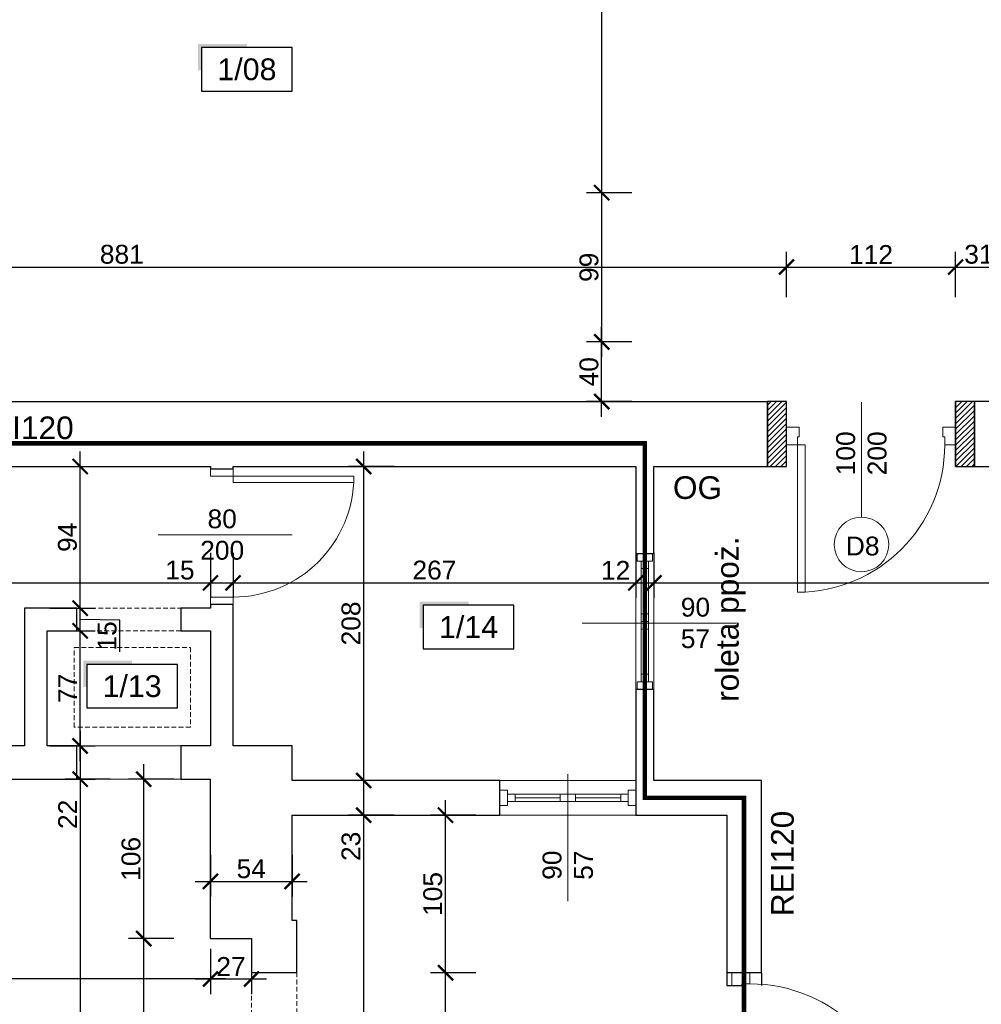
# Model space of a CAD drawing. Header units: millimetres. Extents: x 2709036 to 2756280, y 168165 to 192362.
# Tile 97 of 192: x 2719781 to 2720418, y 186017 to 186670. Entities that reach past the tile are written whole.
import ezdxf
from ezdxf.enums import TextEntityAlignment as Align

# ---------------------------------------------------------------- set-up
doc = ezdxf.new("R2010")
doc.units = ezdxf.units.MM
doc.header["$MEASUREMENT"] = 0
doc.linetypes.add('ACAD_ISO03W100', pattern=[30, 12, -18])
doc.linetypes.add('HIDDEN2', pattern=[4.7625, 3.175, -1.5875])
doc.layers.add('6 - OPISY', color=7, linetype='Continuous')
for name, color, linetype, lineweight in [('__MAZ_EKSP_PROJ', 3, 'Continuous', 0), ('__MAZ_LIKWIDACJE', 6, 'ACAD_ISO03W100', 30), ('__MAZ_OPIS_STOLARKA', 7, 'Continuous', 0), ('__MAZ_SCHODY', 7, 'Continuous', 0), ('__MAZ_STOLARKA DRZWIOWA ISTN', 7, 'Continuous', 9), ('__MAZ_STOLARKA DRZWIOWA NOWA', 7, 'Continuous', 9), ('__MAZ_STOLARKA OKIENNA', 7, 'Continuous', 9), ('__MAZ_WYMIARY', 7, 'Continuous', 9), ('__MAZ_ŚCIANY ISTNIEJĄCE', 7, 'Continuous', 30)]:
    doc.layers.add(name, color=color, linetype=linetype, lineweight=lineweight)
doc.styles.add('Arial', font='arial.ttf')
doc.styles.add('Dimensions', font='arial.ttf')
doc.styles.get("Standard").update_dxf_attribs({"font": 'arial.ttf'})
doc.styles.add('styl1', font='arial.ttf')
doc.dimstyles.new('100', dxfattribs={"dimtxt": 10, "dimasz": 10, "dimexe": 18, "dimexo": 15, "dimgap": 9, "dimtad": 1, "dimdec": 1, "dimrnd": 0.5, "dimdsep": 46, "dimtxsty": 'Dimensions', "dimblk": 'ARCHTICK', "dimcen": 9, "dimdle": 10, "dimadec": 1, "dimazin": 2, "dimtfac": 1, "dimtdec": 4, "dimtofl": 0, "dimtmove": 2, "dimatfit": 3, "dimfxl": 1, "dimtolj": 1, "dimtzin": 0, "dimarcsym": 0})

# ---------------------------------------------------------------- blocks, each defined once
blk = doc.blocks.new('*U9')
at = {"ltscale": 10}
blk.add_hatch(color=256, dxfattribs=at).paths.add_polyline_path([(0, 26), (-25, 26), (-27, 26), (-27, 11.46), (-25, 11.46), (-25, 24), (0, 24)])
blk.add_lwpolyline([(-25, 0), (25, 0), (25, 24), (-25, 24)], close=True, dxfattribs=at)
at = {"layer": '6 - OPISY'}
for tag, p in [('NRPOM', (0, 6)), ('WYSPOM', (3.39, -15.66))]:
    blk.add_attdef(tag, text='', height=12, dxfattribs=at).set_placement(p, align=Align.CENTER)
blk = doc.blocks.new('_ArchTick')
at = {"color": 0, "linetype": 'ByBlock', "const_width": 0.15}
blk.add_lwpolyline([(-0.5, -0.5), (0.5, 0.5)], dxfattribs=at)
blk = doc.blocks.new('*D35')
at = {"layer": '__MAZ_WYMIARY', "color": 0, "lineweight": -2}
for p, q in [((2719408.3, 186485.7), (2719408.3, 186515.7)), ((2720288.8, 186485.7), (2720288.8, 186515.7)), ((2719398.3, 186505.7), (2720298.8, 186505.7))]:
    blk.add_line(p, q, dxfattribs=at)
at = {"layer": 'Defpoints', "color": 0, "lineweight": 30}
for p in [(2720288.8, 186505.7), (2719408.3, 186416.55), (2720288.8, 186416.55)]:
    blk.add_point(p, dxfattribs=at)
at = {"layer": '__MAZ_WYMIARY', "color": 0, "lineweight": -2, "xscale": 10, "yscale": 10, "zscale": 10, "rotation": 180}
blk.add_blockref('_ArchTick', (2719408.3, 186505.7), dxfattribs=at)
at = {"layer": '__MAZ_WYMIARY', "color": 0, "lineweight": -2, "xscale": 10, "yscale": 10, "zscale": 10}
blk.add_blockref('_ArchTick', (2720288.8, 186505.7), dxfattribs=at)
at = {"layer": '__MAZ_WYMIARY', "color": 0, "lineweight": 5, "insert": (2719848.55, 186514.08), "char_height": 12.5, "attachment_point": 5, "style": 'Arial'}
blk.add_mtext('\\A1;881', dxfattribs=at)
blk = doc.blocks.new('*D36')
at = {"layer": '__MAZ_WYMIARY', "color": 0, "lineweight": -2}
for p, q in [((2720288.8, 186485.7), (2720288.8, 186515.7)), ((2720400.8, 186485.7), (2720400.8, 186515.7)), ((2720278.8, 186505.7), (2720410.8, 186505.7))]:
    blk.add_line(p, q, dxfattribs=at)
at = {"layer": 'Defpoints', "color": 0, "lineweight": 30}
for p in [(2720400.8, 186505.7), (2720288.8, 186416.55), (2720400.8, 186416.55)]:
    blk.add_point(p, dxfattribs=at)
at = {"layer": '__MAZ_WYMIARY', "color": 0, "lineweight": -2, "xscale": 10, "yscale": 10, "zscale": 10, "rotation": 180}
blk.add_blockref('_ArchTick', (2720288.8, 186505.7), dxfattribs=at)
at = {"layer": '__MAZ_WYMIARY', "color": 0, "lineweight": -2, "xscale": 10, "yscale": 10, "zscale": 10}
blk.add_blockref('_ArchTick', (2720400.8, 186505.7), dxfattribs=at)
at = {"layer": '__MAZ_WYMIARY', "color": 0, "lineweight": 5, "insert": (2720344.8, 186513.98), "char_height": 12.5, "attachment_point": 5, "style": 'Arial'}
blk.add_mtext('\\A1;112', dxfattribs=at)
blk = doc.blocks.new('*D37')
at = {"layer": '__MAZ_WYMIARY', "color": 0, "lineweight": -2}
for p, q in [((2720400.8, 186485.7), (2720400.8, 186515.7)), ((2720431.72, 186485.7), (2720431.72, 186515.7)), ((2720390.8, 186505.7), (2720441.72, 186505.7))]:
    blk.add_line(p, q, dxfattribs=at)
at = {"layer": 'Defpoints', "color": 0, "lineweight": 30}
for p in [(2720431.72, 186505.7), (2720400.8, 186416.55), (2720431.72, 186416.61)]:
    blk.add_point(p, dxfattribs=at)
at = {"layer": '__MAZ_WYMIARY', "color": 0, "lineweight": -2, "xscale": 10, "yscale": 10, "zscale": 10, "rotation": 180}
blk.add_blockref('_ArchTick', (2720400.8, 186505.7), dxfattribs=at)
at = {"layer": '__MAZ_WYMIARY', "color": 0, "lineweight": -2, "xscale": 10, "yscale": 10, "zscale": 10}
blk.add_blockref('_ArchTick', (2720431.72, 186505.7), dxfattribs=at)
at = {"layer": '__MAZ_WYMIARY', "color": 0, "lineweight": 5, "insert": (2720416.26, 186514.09), "char_height": 12.5, "attachment_point": 5, "style": 'Arial'}
blk.add_mtext('\\A1;31', dxfattribs=at)
blk = doc.blocks.new('*D353')
at = {"layer": '__MAZ_WYMIARY', "color": 0, "lineweight": -2}
for p, q in [((2720166.38, 186868.39), (2720166.38, 186544.93)), ((2720186.38, 186858.39), (2720156.38, 186858.39)), ((2720186.38, 186554.93), (2720156.38, 186554.93))]:
    blk.add_line(p, q, dxfattribs=at)
at = {"layer": 'Defpoints', "color": 0, "lineweight": 30}
for p in [(2720489.3, 186858.39), (2720166.38, 186554.93), (2720489.3, 186554.93)]:
    blk.add_point(p, dxfattribs=at)
at = {"layer": '__MAZ_WYMIARY', "color": 0, "lineweight": -2, "xscale": 10, "yscale": 10, "zscale": 10}
for p, rotation in [((2720166.38, 186858.39), 90), ((2720166.38, 186554.93), 270)]:
    blk.add_blockref('_ArchTick', p, dxfattribs=dict(at, rotation=rotation))
at = {"layer": '__MAZ_WYMIARY', "color": 0, "lineweight": 5, "insert": (2720158, 186706.66), "char_height": 12.5, "attachment_point": 5, "rotation": 90, "style": 'Arial'}
blk.add_mtext('\\A1;304', dxfattribs=at)
blk = doc.blocks.new('*D354')
at = {"layer": '__MAZ_WYMIARY', "color": 0, "lineweight": -2}
for p, q in [((2720166.38, 186564.93), (2720166.38, 186446.09)), ((2720186.38, 186554.93), (2720156.38, 186554.93)), ((2720186.38, 186456.09), (2720156.38, 186456.09))]:
    blk.add_line(p, q, dxfattribs=at)
at = {"layer": 'Defpoints', "color": 0, "lineweight": 30}
for p in [(2720489.3, 186554.93), (2720166.38, 186456.09), (2720489.3, 186456.09)]:
    blk.add_point(p, dxfattribs=at)
at = {"layer": '__MAZ_WYMIARY', "color": 0, "lineweight": -2, "xscale": 10, "yscale": 10, "zscale": 10}
for p, rotation in [((2720166.38, 186554.93), 90), ((2720166.38, 186456.09), 270)]:
    blk.add_blockref('_ArchTick', p, dxfattribs=dict(at, rotation=rotation))
at = {"layer": '__MAZ_WYMIARY', "color": 0, "lineweight": 5, "insert": (2720158, 186505.51), "char_height": 12.5, "attachment_point": 5, "rotation": 90, "style": 'Arial'}
blk.add_mtext('\\A1;99', dxfattribs=at)
blk = doc.blocks.new('*D502')
at = {"layer": '__MAZ_WYMIARY', "color": 0, "lineweight": -2}
for p, q in [((2720166.38, 186406.55), (2720166.38, 186466.09)), ((2720186.38, 186456.09), (2720156.38, 186456.09)), ((2720186.38, 186416.55), (2720156.38, 186416.55))]:
    blk.add_line(p, q, dxfattribs=at)
at = {"layer": 'Defpoints', "color": 0, "lineweight": 30}
for p in [(2720166.38, 186456.09), (2720431.72, 186456.09), (2720431.72, 186416.55)]:
    blk.add_point(p, dxfattribs=at)
at = {"layer": '__MAZ_WYMIARY', "color": 0, "lineweight": -2, "xscale": 10, "yscale": 10, "zscale": 10}
for p, rotation in [((2720166.38, 186456.09), 90), ((2720166.38, 186416.55), 270)]:
    blk.add_blockref('_ArchTick', p, dxfattribs=dict(at, rotation=rotation))
at = {"layer": '__MAZ_WYMIARY', "color": 0, "lineweight": 5, "insert": (2720158, 186436.32), "char_height": 12.5, "attachment_point": 5, "rotation": 90, "style": 'Arial'}
blk.add_mtext('\\A1;40', dxfattribs=at)
blk = doc.blocks.new('*D504')
at = {"layer": '__MAZ_WYMIARY', "color": 0, "lineweight": -2}
for p, q in [((2719444.3, 186316.45), (2719444.3, 186286.45)), ((2719907.24, 186316.45), (2719907.24, 186286.45)), ((2719434.3, 186296.45), (2719917.24, 186296.45))]:
    blk.add_line(p, q, dxfattribs=at)
at = {"layer": 'Defpoints', "color": 0, "lineweight": 30}
for p in [(2719444.3, 186373.55), (2719907.24, 186373.55), (2719907.24, 186296.45)]:
    blk.add_point(p, dxfattribs=at)
at = {"layer": '__MAZ_WYMIARY', "color": 0, "lineweight": -2, "xscale": 10, "yscale": 10, "zscale": 10, "rotation": 180}
blk.add_blockref('_ArchTick', (2719444.3, 186296.45), dxfattribs=at)
at = {"layer": '__MAZ_WYMIARY', "color": 0, "lineweight": -2, "xscale": 10, "yscale": 10, "zscale": 10}
blk.add_blockref('_ArchTick', (2719907.24, 186296.45), dxfattribs=at)
at = {"layer": '__MAZ_WYMIARY', "color": 0, "lineweight": 5, "insert": (2719675.77, 186304.84), "char_height": 12.5, "attachment_point": 5, "style": 'Arial'}
blk.add_mtext('\\A1;463', dxfattribs=at)
blk = doc.blocks.new('*D505')
at = {"layer": '__MAZ_WYMIARY', "color": 0, "lineweight": -2}
for p, q in [((2719907.24, 186316.45), (2719907.24, 186286.45)), ((2719922.24, 186316.45), (2719922.24, 186286.45)), ((2719897.24, 186296.45), (2719932.24, 186296.45))]:
    blk.add_line(p, q, dxfattribs=at)
at = {"layer": 'Defpoints', "color": 0, "lineweight": 30}
for p in [(2719907.24, 186373.55), (2719922.24, 186373.55), (2719922.24, 186296.45)]:
    blk.add_point(p, dxfattribs=at)
at = {"layer": '__MAZ_WYMIARY', "color": 0, "lineweight": -2, "xscale": 10, "yscale": 10, "zscale": 10, "rotation": 180}
blk.add_blockref('_ArchTick', (2719907.24, 186296.45), dxfattribs=at)
at = {"layer": '__MAZ_WYMIARY', "color": 0, "lineweight": -2, "xscale": 10, "yscale": 10, "zscale": 10}
blk.add_blockref('_ArchTick', (2719922.24, 186296.45), dxfattribs=at)
at = {"layer": '__MAZ_WYMIARY', "color": 0, "lineweight": 5, "insert": (2719887.03, 186304.84), "char_height": 12.5, "attachment_point": 5, "style": 'Arial'}
blk.add_mtext('\\A1;15', dxfattribs=at)
blk = doc.blocks.new('*D506')
at = {"layer": '__MAZ_WYMIARY', "color": 0, "lineweight": -2}
for p, q in [((2719922.24, 186316.45), (2719922.24, 186286.45)), ((2720189, 186316.45), (2720189, 186286.45)), ((2719912.24, 186296.45), (2720199, 186296.45))]:
    blk.add_line(p, q, dxfattribs=at)
at = {"layer": 'Defpoints', "color": 0, "lineweight": 30}
for p in [(2719922.24, 186373.55), (2720189, 186373.55), (2720189, 186296.45)]:
    blk.add_point(p, dxfattribs=at)
at = {"layer": '__MAZ_WYMIARY', "color": 0, "lineweight": -2, "xscale": 10, "yscale": 10, "zscale": 10, "rotation": 180}
blk.add_blockref('_ArchTick', (2719922.24, 186296.45), dxfattribs=at)
at = {"layer": '__MAZ_WYMIARY', "color": 0, "lineweight": -2, "xscale": 10, "yscale": 10, "zscale": 10}
blk.add_blockref('_ArchTick', (2720189, 186296.45), dxfattribs=at)
at = {"layer": '__MAZ_WYMIARY', "color": 0, "lineweight": 5, "insert": (2720055.62, 186304.84), "char_height": 12.5, "attachment_point": 5, "style": 'Arial'}
blk.add_mtext('\\A1;267', dxfattribs=at)
blk = doc.blocks.new('*D507')
at = {"layer": '__MAZ_WYMIARY', "color": 0, "lineweight": -2}
for p, q in [((2720189, 186316.45), (2720189, 186286.45)), ((2720201, 186316.45), (2720201, 186286.45)), ((2720179, 186296.45), (2720211, 186296.45))]:
    blk.add_line(p, q, dxfattribs=at)
at = {"layer": 'Defpoints', "color": 0, "lineweight": 30}
for p in [(2720189, 186373.55), (2720201, 186373.55), (2720201, 186296.45)]:
    blk.add_point(p, dxfattribs=at)
at = {"layer": '__MAZ_WYMIARY', "color": 0, "lineweight": -2, "xscale": 10, "yscale": 10, "zscale": 10, "rotation": 180}
blk.add_blockref('_ArchTick', (2720189, 186296.45), dxfattribs=at)
at = {"layer": '__MAZ_WYMIARY', "color": 0, "lineweight": -2, "xscale": 10, "yscale": 10, "zscale": 10}
blk.add_blockref('_ArchTick', (2720201, 186296.45), dxfattribs=at)
at = {"layer": '__MAZ_WYMIARY', "color": 0, "lineweight": 5, "insert": (2720175.61, 186304.73), "char_height": 12.5, "attachment_point": 5, "style": 'Arial'}
blk.add_mtext('\\A1;12', dxfattribs=at)
blk = doc.blocks.new('*D508')
at = {"layer": '__MAZ_WYMIARY', "color": 0, "lineweight": -2}
for p, q in [((2720201, 186316.45), (2720201, 186286.45)), ((2721306.3, 186316.45), (2721306.3, 186286.45)), ((2720191, 186296.45), (2721316.3, 186296.45))]:
    blk.add_line(p, q, dxfattribs=at)
at = {"layer": 'Defpoints', "color": 0, "lineweight": 30}
for p in [(2720201, 186373.55), (2721306.3, 186373.55), (2721306.3, 186296.45)]:
    blk.add_point(p, dxfattribs=at)
at = {"layer": '__MAZ_WYMIARY', "color": 0, "lineweight": -2, "xscale": 10, "yscale": 10, "zscale": 10, "rotation": 180}
blk.add_blockref('_ArchTick', (2720201, 186296.45), dxfattribs=at)
at = {"layer": '__MAZ_WYMIARY', "color": 0, "lineweight": -2, "xscale": 10, "yscale": 10, "zscale": 10}
blk.add_blockref('_ArchTick', (2721306.3, 186296.45), dxfattribs=at)
at = {"layer": '__MAZ_WYMIARY', "color": 0, "lineweight": 5, "insert": (2720753.65, 186304.84), "char_height": 12.5, "attachment_point": 5, "style": 'Arial'}
blk.add_mtext('\\A1;1106', dxfattribs=at)
blk = doc.blocks.new('*D509')
at = {"layer": '__MAZ_WYMIARY', "color": 0, "lineweight": -2}
for p, q in [((2720008.76, 185807.55), (2720008.76, 186152.55)), ((2720008.76, 186142.55), (2719998.76, 186142.55)), ((2720008.76, 185817.55), (2719998.76, 185817.55))]:
    blk.add_line(p, q, dxfattribs=at)
at = {"layer": 'Defpoints', "color": 0, "lineweight": 30}
for p in [(2720008.76, 186142.55), (2720021.32, 186142.55), (2720021.32, 185817.55)]:
    blk.add_point(p, dxfattribs=at)
at = {"layer": '__MAZ_WYMIARY', "color": 0, "lineweight": -2, "xscale": 10, "yscale": 10, "zscale": 10}
for p, rotation in [((2720008.76, 186142.55), 90), ((2720008.76, 185817.55), 270)]:
    blk.add_blockref('_ArchTick', p, dxfattribs=dict(at, rotation=rotation))
at = {"layer": '__MAZ_WYMIARY', "color": 0, "lineweight": 5, "insert": (2720000.38, 185980.05), "char_height": 12.5, "attachment_point": 5, "rotation": 90, "style": 'Arial'}
blk.add_mtext('\\A1;325', dxfattribs=at)
blk = doc.blocks.new('*D510')
at = {"layer": '__MAZ_WYMIARY', "color": 0, "lineweight": -2}
for p, q in [((2720008.76, 186132.55), (2720008.76, 186175.55)), ((2720028.76, 186165.55), (2719998.76, 186165.55)), ((2720028.76, 186142.55), (2719998.76, 186142.55))]:
    blk.add_line(p, q, dxfattribs=at)
at = {"layer": 'Defpoints', "color": 0, "lineweight": 30}
for p in [(2720008.76, 186165.55), (2720073.05, 186165.55), (2720073.05, 186142.55)]:
    blk.add_point(p, dxfattribs=at)
at = {"layer": '__MAZ_WYMIARY', "color": 0, "lineweight": -2, "xscale": 10, "yscale": 10, "zscale": 10}
for p, rotation in [((2720008.76, 186165.55), 90), ((2720008.76, 186142.55), 270)]:
    blk.add_blockref('_ArchTick', p, dxfattribs=dict(at, rotation=rotation))
at = {"layer": '__MAZ_WYMIARY', "color": 0, "lineweight": 5, "insert": (2720000.38, 186121.9), "char_height": 12.5, "attachment_point": 5, "rotation": 90, "style": 'Arial'}
blk.add_mtext('\\A1;23', dxfattribs=at)
blk = doc.blocks.new('*D511')
at = {"layer": '__MAZ_WYMIARY', "color": 0, "lineweight": -2}
for p, q in [((2720008.76, 186155.55), (2720008.76, 186383.55)), ((2720028.76, 186373.55), (2719998.76, 186373.55)), ((2720028.76, 186165.55), (2719998.76, 186165.55))]:
    blk.add_line(p, q, dxfattribs=at)
at = {"layer": 'Defpoints', "color": 0, "lineweight": 30}
for p in [(2720008.76, 186373.55), (2720099, 186373.55), (2720099, 186165.55)]:
    blk.add_point(p, dxfattribs=at)
at = {"layer": '__MAZ_WYMIARY', "color": 0, "lineweight": -2, "xscale": 10, "yscale": 10, "zscale": 10}
for p, rotation in [((2720008.76, 186373.55), 90), ((2720008.76, 186165.55), 270)]:
    blk.add_blockref('_ArchTick', p, dxfattribs=dict(at, rotation=rotation))
at = {"layer": '__MAZ_WYMIARY', "color": 0, "lineweight": 5, "insert": (2720000.38, 186269.55), "char_height": 12.5, "attachment_point": 5, "rotation": 90, "style": 'Arial'}
blk.add_mtext('\\A1;208', dxfattribs=at)
blk = doc.blocks.new('*D512')
at = {"layer": '__MAZ_WYMIARY', "color": 0, "lineweight": -2}
for p, q in [((2719820.93, 186178.4), (2719820.93, 186274.68)), ((2719820.93, 186264.68), (2719830.93, 186264.68)), ((2719820.93, 186188.4), (2719830.93, 186188.4))]:
    blk.add_line(p, q, dxfattribs=at)
at = {"layer": 'Defpoints', "color": 0, "lineweight": 30}
for p in [(2719808.92, 186264.68), (2719820.93, 186264.68), (2719808.92, 186188.4)]:
    blk.add_point(p, dxfattribs=at)
at = {"layer": '__MAZ_WYMIARY', "color": 0, "lineweight": -2, "xscale": 10, "yscale": 10, "zscale": 10}
for p, rotation in [((2719820.93, 186264.68), 90), ((2719820.93, 186188.4), 270)]:
    blk.add_blockref('_ArchTick', p, dxfattribs=dict(at, rotation=rotation))
at = {"layer": '__MAZ_WYMIARY', "color": 0, "lineweight": 5, "insert": (2719812.68, 186226.54), "char_height": 12.5, "attachment_point": 5, "rotation": 90, "style": 'Arial'}
blk.add_mtext('\\A1;77', dxfattribs=at)
blk = doc.blocks.new('*D513')
at = {"layer": '__MAZ_WYMIARY', "color": 0, "lineweight": -2}
for p, q in [((2719820.93, 186254.68), (2719820.93, 186289.68)), ((2719814.11, 186279.68), (2719830.93, 186279.68)), ((2719847.24, 186271.68), (2719820.93, 186272.18)), ((2719847.24, 186250.86), (2719847.24, 186271.68)), ((2719814.11, 186264.68), (2719830.93, 186264.68))]:
    blk.add_line(p, q, dxfattribs=at)
at = {"layer": 'Defpoints', "color": 0, "lineweight": 30}
for p in [(2719799.11, 186279.68), (2719820.93, 186279.68), (2719799.11, 186264.68)]:
    blk.add_point(p, dxfattribs=at)
at = {"layer": '__MAZ_WYMIARY', "color": 0, "lineweight": -2, "xscale": 10, "yscale": 10, "zscale": 10}
for p, rotation in [((2719820.93, 186279.68), 90), ((2719820.93, 186264.68), 270)]:
    blk.add_blockref('_ArchTick', p, dxfattribs=dict(at, rotation=rotation))
at = {"layer": '__MAZ_WYMIARY', "color": 0, "lineweight": 5, "insert": (2719838.86, 186261.27), "char_height": 12.5, "attachment_point": 5, "rotation": 90, "style": 'Arial'}
blk.add_mtext('\\A1;15', dxfattribs=at)
blk = doc.blocks.new('*D514')
at = {"layer": '__MAZ_WYMIARY', "color": 0, "lineweight": -2}
for p, q in [((2719820.93, 186269.68), (2719820.93, 186383.55)), ((2719800.93, 186373.55), (2719830.93, 186373.55)), ((2719800.93, 186279.68), (2719830.93, 186279.68))]:
    blk.add_line(p, q, dxfattribs=at)
at = {"layer": 'Defpoints', "color": 0, "lineweight": 30}
for p in [(2719784.11, 186373.55), (2719820.93, 186373.55), (2719784.11, 186279.68)]:
    blk.add_point(p, dxfattribs=at)
at = {"layer": '__MAZ_WYMIARY', "color": 0, "lineweight": -2, "xscale": 10, "yscale": 10, "zscale": 10}
for p, rotation in [((2719820.93, 186373.55), 90), ((2719820.93, 186279.68), 270)]:
    blk.add_blockref('_ArchTick', p, dxfattribs=dict(at, rotation=rotation))
at = {"layer": '__MAZ_WYMIARY', "color": 0, "lineweight": 5, "insert": (2719812.55, 186326.62), "char_height": 12.5, "attachment_point": 5, "rotation": 90, "style": 'Arial'}
blk.add_mtext('\\A1;94', dxfattribs=at)
blk = doc.blocks.new('*D515')
at = {"layer": '__MAZ_WYMIARY', "color": 0, "lineweight": -2}
for p, q in [((2719820.93, 186198.4), (2719820.93, 186156.4)), ((2719800.93, 186188.4), (2719830.93, 186188.4)), ((2719800.93, 186166.4), (2719830.93, 186166.4)), ((2719820.93, 186166.4), (2719820.93, 186132.09))]:
    blk.add_line(p, q, dxfattribs=at)
at = {"layer": 'Defpoints', "color": 0, "lineweight": 30}
for p in [(2719774.19, 186188.4), (2719774.19, 186166.4), (2719820.93, 186166.4)]:
    blk.add_point(p, dxfattribs=at)
at = {"layer": '__MAZ_WYMIARY', "color": 0, "lineweight": -2, "xscale": 10, "yscale": 10, "zscale": 10}
for p, rotation in [((2719820.93, 186188.4), 90), ((2719820.93, 186166.4), 270)]:
    blk.add_blockref('_ArchTick', p, dxfattribs=dict(at, rotation=rotation))
at = {"layer": '__MAZ_WYMIARY', "color": 0, "lineweight": 5, "insert": (2719812.65, 186143.09), "char_height": 12.5, "attachment_point": 5, "rotation": 90, "style": 'Arial'}
blk.add_mtext('\\A1;22', dxfattribs=at)
blk = doc.blocks.new('*D516')
at = {"layer": '__MAZ_WYMIARY', "color": 0, "lineweight": -2}
for p, q in [((2719820.93, 186176.4), (2719820.93, 185807.55)), ((2719840.93, 186166.4), (2719810.93, 186166.4)), ((2719840.93, 185817.55), (2719810.93, 185817.55))]:
    blk.add_line(p, q, dxfattribs=at)
at = {"layer": 'Defpoints', "color": 0, "lineweight": 30}
for p in [(2719887.72, 186166.4), (2719820.93, 185817.55), (2719887.72, 185817.55)]:
    blk.add_point(p, dxfattribs=at)
at = {"layer": '__MAZ_WYMIARY', "color": 0, "lineweight": -2, "xscale": 10, "yscale": 10, "zscale": 10}
for p, rotation in [((2719820.93, 186166.4), 90), ((2719820.93, 185817.55), 270)]:
    blk.add_blockref('_ArchTick', p, dxfattribs=dict(at, rotation=rotation))
at = {"layer": '__MAZ_WYMIARY', "color": 0, "lineweight": 5, "insert": (2719812.54, 185991.97), "char_height": 12.5, "attachment_point": 5, "rotation": 90, "style": 'Arial'}
blk.add_mtext('\\A1;349', dxfattribs=at)
blk = doc.blocks.new('*D519')
at = {"layer": '__MAZ_WYMIARY', "color": 0, "lineweight": -2}
for p, q in [((2719863.05, 185830.37), (2719863.05, 186070.77)), ((2719883.05, 186060.77), (2719853.05, 186060.77)), ((2719883.05, 185840.37), (2719853.05, 185840.37))]:
    blk.add_line(p, q, dxfattribs=at)
at = {"layer": 'Defpoints', "color": 0, "lineweight": 30}
for p in [(2719863.05, 186060.77), (2719934.45, 186060.77), (2719934.45, 185840.37)]:
    blk.add_point(p, dxfattribs=at)
at = {"layer": '__MAZ_WYMIARY', "color": 0, "lineweight": -2, "xscale": 10, "yscale": 10, "zscale": 10}
for p, rotation in [((2719863.05, 186060.77), 90), ((2719863.05, 185840.37), 270)]:
    blk.add_blockref('_ArchTick', p, dxfattribs=dict(at, rotation=rotation))
at = {"layer": '__MAZ_WYMIARY', "color": 0, "lineweight": 5, "insert": (2719854.77, 185950.57), "char_height": 12.5, "attachment_point": 5, "rotation": 90, "style": 'Arial'}
blk.add_mtext('\\A1;221', dxfattribs=at)
blk = doc.blocks.new('*D520')
at = {"layer": '__MAZ_WYMIARY', "color": 0, "lineweight": -2}
for p, q in [((2719863.05, 186050.77), (2719863.05, 186176.4)), ((2719883.05, 186166.4), (2719853.05, 186166.4)), ((2719883.05, 186060.77), (2719853.05, 186060.77))]:
    blk.add_line(p, q, dxfattribs=at)
at = {"layer": 'Defpoints', "color": 0, "lineweight": 30}
for p in [(2719863.05, 186166.4), (2719907.24, 186166.4), (2719907.24, 186060.77)]:
    blk.add_point(p, dxfattribs=at)
at = {"layer": '__MAZ_WYMIARY', "color": 0, "lineweight": -2, "xscale": 10, "yscale": 10, "zscale": 10}
for p, rotation in [((2719863.05, 186166.4), 90), ((2719863.05, 186060.77), 270)]:
    blk.add_blockref('_ArchTick', p, dxfattribs=dict(at, rotation=rotation))
at = {"layer": '__MAZ_WYMIARY', "color": 0, "lineweight": 5, "insert": (2719854.67, 186113.58), "char_height": 12.5, "attachment_point": 5, "rotation": 90, "style": 'Arial'}
blk.add_mtext('\\A1;106', dxfattribs=at)
blk = doc.blocks.new('*D521')
at = {"layer": '__MAZ_WYMIARY', "color": 0, "lineweight": -2}
for p, q in [((2719907.24, 186045.77), (2719907.24, 186024)), ((2719934.45, 186045.77), (2719934.45, 186024)), ((2719897.24, 186034), (2719944.45, 186034))]:
    blk.add_line(p, q, dxfattribs=at)
at = {"layer": 'Defpoints', "color": 0, "lineweight": 30}
for p in [(2719907.24, 186060.77), (2719934.45, 186060.77), (2719934.45, 186034)]:
    blk.add_point(p, dxfattribs=at)
at = {"layer": '__MAZ_WYMIARY', "color": 0, "lineweight": -2, "xscale": 10, "yscale": 10, "zscale": 10, "rotation": 180}
blk.add_blockref('_ArchTick', (2719907.24, 186034), dxfattribs=at)
at = {"layer": '__MAZ_WYMIARY', "color": 0, "lineweight": -2, "xscale": 10, "yscale": 10, "zscale": 10}
blk.add_blockref('_ArchTick', (2719934.45, 186034), dxfattribs=at)
at = {"layer": '__MAZ_WYMIARY', "color": 0, "lineweight": 5, "insert": (2719920.84, 186042.27), "char_height": 12.5, "attachment_point": 5, "style": 'Arial'}
blk.add_mtext('\\A1;27', dxfattribs=at)
blk = doc.blocks.new('*D522')
at = {"layer": '__MAZ_WYMIARY', "color": 0, "lineweight": -2}
for p, q in [((2719907.24, 186116.19), (2719907.24, 186088.6)), ((2719961.31, 186116.19), (2719961.31, 186088.6)), ((2719897.24, 186098.6), (2719971.31, 186098.6))]:
    blk.add_line(p, q, dxfattribs=at)
at = {"layer": 'Defpoints', "color": 0, "lineweight": 30}
for p in [(2719907.24, 186131.19), (2719961.31, 186131.19), (2719961.31, 186098.6)]:
    blk.add_point(p, dxfattribs=at)
at = {"layer": '__MAZ_WYMIARY', "color": 0, "lineweight": -2, "xscale": 10, "yscale": 10, "zscale": 10, "rotation": 180}
blk.add_blockref('_ArchTick', (2719907.24, 186098.6), dxfattribs=at)
at = {"layer": '__MAZ_WYMIARY', "color": 0, "lineweight": -2, "xscale": 10, "yscale": 10, "zscale": 10}
blk.add_blockref('_ArchTick', (2719961.31, 186098.6), dxfattribs=at)
at = {"layer": '__MAZ_WYMIARY', "color": 0, "lineweight": 5, "insert": (2719934.28, 186106.96), "char_height": 12.5, "attachment_point": 5, "style": 'Arial'}
blk.add_mtext('\\A1;54', dxfattribs=at)
blk = doc.blocks.new('*D523')
at = {"layer": '__MAZ_WYMIARY', "color": 0, "lineweight": -2}
for p, q in [((2719444.3, 186054), (2719444.3, 186024)), ((2719907.24, 186054), (2719907.24, 186024)), ((2719917.24, 186034), (2719434.3, 186034))]:
    blk.add_line(p, q, dxfattribs=at)
at = {"layer": 'Defpoints', "color": 0, "lineweight": 30}
for p in [(2719444.3, 186166.4), (2719907.24, 186166.4), (2719444.3, 186034)]:
    blk.add_point(p, dxfattribs=at)
at = {"layer": '__MAZ_WYMIARY', "color": 0, "lineweight": -2, "xscale": 10, "yscale": 10, "zscale": 10, "rotation": 180}
blk.add_blockref('_ArchTick', (2719444.3, 186034), dxfattribs=at)
at = {"layer": '__MAZ_WYMIARY', "color": 0, "lineweight": -2, "xscale": 10, "yscale": 10, "zscale": 10}
blk.add_blockref('_ArchTick', (2719907.24, 186034), dxfattribs=at)
at = {"layer": '__MAZ_WYMIARY', "color": 0, "lineweight": 5, "insert": (2719675.77, 186042.38), "char_height": 12.5, "attachment_point": 5, "style": 'Arial'}
blk.add_mtext('\\A1;463', dxfattribs=at)
blk = doc.blocks.new('*D684')
at = {"layer": '__MAZ_WYMIARY', "color": 0, "lineweight": -2}
for p, q in [((2720062.95, 185913.12), (2720062.95, 186048.12)), ((2720082.95, 186038.12), (2720052.95, 186038.12)), ((2720082.95, 185923.12), (2720052.95, 185923.12))]:
    blk.add_line(p, q, dxfattribs=at)
at = {"layer": 'Defpoints', "color": 0, "lineweight": 30}
for p in [(2720062.95, 186038.12), (2720249.22, 186038.12), (2720249.22, 185923.12)]:
    blk.add_point(p, dxfattribs=at)
at = {"layer": '__MAZ_WYMIARY', "color": 0, "lineweight": -2, "xscale": 10, "yscale": 10, "zscale": 10}
for p, rotation in [((2720062.95, 186038.12), 90), ((2720062.95, 185923.12), 270)]:
    blk.add_blockref('_ArchTick', p, dxfattribs=dict(at, rotation=rotation))
at = {"layer": '__MAZ_WYMIARY', "color": 0, "lineweight": 5, "insert": (2720054.57, 185980.62), "char_height": 12.5, "attachment_point": 5, "rotation": 90, "style": 'Arial'}
blk.add_mtext('\\A1;115', dxfattribs=at)
blk = doc.blocks.new('*D685')
at = {"layer": '__MAZ_WYMIARY', "color": 0, "lineweight": -2}
for p, q in [((2720062.95, 186028.12), (2720062.95, 186152.55)), ((2720082.95, 186142.55), (2720052.95, 186142.55)), ((2720082.95, 186038.12), (2720052.95, 186038.12))]:
    blk.add_line(p, q, dxfattribs=at)
at = {"layer": 'Defpoints', "color": 0, "lineweight": 30}
for p in [(2720062.95, 186142.55), (2720249.22, 186142.55), (2720249.22, 186038.12)]:
    blk.add_point(p, dxfattribs=at)
at = {"layer": '__MAZ_WYMIARY', "color": 0, "lineweight": -2, "xscale": 10, "yscale": 10, "zscale": 10}
for p, rotation in [((2720062.95, 186142.55), 90), ((2720062.95, 186038.12), 270)]:
    blk.add_blockref('_ArchTick', p, dxfattribs=dict(at, rotation=rotation))
at = {"layer": '__MAZ_WYMIARY', "color": 0, "lineweight": 5, "insert": (2720054.57, 186090.33), "char_height": 12.5, "attachment_point": 5, "rotation": 90, "style": 'Arial'}
blk.add_mtext('\\A1;105', dxfattribs=at)
blk = doc.blocks.new('90')
at = {"color": 0, "linetype": 'Continuous', "lineweight": 5}
for p, q in [((30102.84, -38884.85), (30102.84, -38878.44)), ((30113.27, -38878.44), (30113.27, -38885.98)), ((30107.55, -38884.85), (30102.84, -38884.85)), ((30107.55, -38885.98), (30107.55, -38884.85)), ((30113.27, -38885.98), (30107.55, -38885.98)), ((30015.67, -38967.31), (30015.67, -38972.02)), ((30102.84, -38967.31), (30015.67, -38967.31)), ((30015.67, -38967.31), (30015.67, -38972.02)), ((30102.84, -38972.02), (30102.84, -38967.31)), ((30015.67, -38972.02), (30102.84, -38972.02)), ((30102.84, -38978.44), (30102.84, -38972.02)), ((30102.84, -38972.02), (30107.55, -38972.02)), ((30107.55, -38972.02), (30107.55, -38970.89)), ((30107.55, -38970.89), (30113.27, -38970.89)), ((30113.27, -38970.89), (30113.27, -38978.44))]:
    blk.add_line(p, q, dxfattribs=at)
blk.add_arc((30102.84, -38972.02), 87.17, 90, 180, dxfattribs=at)

msp = doc.modelspace()

# ---------------------------------------------------------------- hatches: boundary and pattern name
at = {"layer": '__MAZ_ŚCIANY ISTNIEJĄCE', "lineweight": 0, "ltscale": 15}
h = msp.add_hatch(dxfattribs=at)
h.set_pattern_fill('ANSI31', color=252, scale=20)
h.set_pattern_definition([(45, (5, 0), (-1.767766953, 1.767766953), [])])
h.paths.add_polyline_path([(2720276.3, 186416.55), (2720288.8, 186416.55), (2720288.8, 186373.55), (2720276.3, 186373.55)])
h = msp.add_hatch(dxfattribs=at)
h.set_pattern_fill('ANSI31', color=252, scale=20)
h.set_pattern_definition([(45, (-6.5, 0), (-1.767766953, 1.767766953), [])])
h.paths.add_polyline_path([(2720400.8, 186416.55), (2720413.3, 186416.55), (2720413.3, 186373.55), (2720400.8, 186373.55)])

# ---------------------------------------------------------------- linework, layer by layer
at = {"layer": '__MAZ_EKSP_PROJ', "linetype": 'ACAD_ISO03W100', "const_width": 3}
msp.add_lwpolyline([(2720260.72, 185760.41), (2720260.72, 186154.05), (2720195, 186154.05), (2720195, 186388.89), (2719430.88, 186388.89)], dxfattribs=at)
at = {"layer": '__MAZ_LIKWIDACJE', "color": 252}
for p, q in [((2720249.22, 186038.12), (2720249.22, 186029.62)), ((2720272.22, 186038.12), (2720272.22, 186029.62)), ((2720249.22, 186029.62), (2720272.22, 186029.62))]:
    msp.add_line(p, q, dxfattribs=at)
at = {"layer": '__MAZ_OPIS_STOLARKA', "color": 252}
for points in [[(2720338.47, 186339.97), (2720338.47, 186416.15)], [(2719872.72, 186328.37), (2719961.44, 186328.37)], [(2720153.5, 186269.83), (2720255.75, 186269.83)], [(2720144, 186085.51), (2720144, 186169.69)]]:
    msp.add_lwpolyline(points, dxfattribs=at)
msp.add_circle((2720338.47, 186321.9), 18.07, dxfattribs=at)
at = {"layer": '__MAZ_SCHODY', "color": 252, "linetype": 'HIDDEN2', "lineweight": 5}
for p, q in [((2720189, 186315.86), (2720189, 186225.86)), ((2720201, 186225.86), (2720201, 186315.86)), ((2720189, 186165.55), (2720099, 186165.55)), ((2720099, 186142.55), (2720189, 186142.55))]:
    msp.add_line(p, q, dxfattribs=at)
for points in [[(2719818.74, 186279.68), (2719887.72, 186279.68), (2719887.72, 186264.68), (2719818.74, 186264.68)], [(2719817, 186253.64), (2719894.12, 186253.64), (2719894.12, 186200.8), (2719817, 186200.8)], [(2719934.45, 186038.33), (2719964.45, 186038.33), (2719964.45, 185948.33), (2719934.45, 185948.33)]]:
    msp.add_lwpolyline(points, close=True, dxfattribs=at)
at = {"layer": '__MAZ_STOLARKA DRZWIOWA ISTN', "color": 252, "linetype": 'Continuous'}
for points in [[(2719907.24, 186367.04), (2719907.24, 186372.04), (2719922.24, 186372.04), (2719922.24, 186367.04)], [(2719922.24, 186367.04), (2719922.24, 186363.04), (2720002.24, 186363.04), (2720002.24, 186367.04)], [(2719907.24, 186287.04), (2719907.24, 186282.04), (2719922.24, 186282.04), (2719922.24, 186287.04)]]:
    msp.add_lwpolyline(points, close=True, dxfattribs=at)
msp.add_arc((2719922.24, 186367.04), 80, 270, 0, dxfattribs=at)
at = {"layer": '__MAZ_STOLARKA OKIENNA', "color": 252, "linetype": 'Continuous'}
for p, q in [((2720189, 186225.86), (2720189, 186315.86)), ((2720201, 186225.86), (2720201, 186315.86)), ((2720192.5, 186305.86), (2720197.5, 186305.86)), ((2720195, 186305.86), (2720195, 186275.86)), ((2720192.5, 186275.86), (2720197.5, 186275.86)), ((2720192.5, 186265.86), (2720197.5, 186265.86)), ((2720195, 186235.86), (2720195, 186265.86)), ((2720192.5, 186235.86), (2720197.5, 186235.86)), ((2720189, 186165.55), (2720099, 186165.55)), ((2720109, 186156.55), (2720109, 186151.55)), ((2720109, 186154.05), (2720139, 186154.05)), ((2720139, 186156.55), (2720139, 186151.55)), ((2720149, 186156.55), (2720149, 186151.55)), ((2720179, 186154.05), (2720149, 186154.05)), ((2720179, 186156.55), (2720179, 186151.55)), ((2720189, 186142.55), (2720099, 186142.55))]:
    msp.add_line(p, q, dxfattribs=at)
for points in [[(2720200, 186310.86), (2720200, 186315.86), (2720190, 186315.86), (2720190, 186310.86)], [(2720192.5, 186310.86), (2720197.5, 186310.86), (2720197.5, 186270.86), (2720192.5, 186270.86)], [(2720192.5, 186230.86), (2720197.5, 186230.86), (2720197.5, 186270.86), (2720192.5, 186270.86)], [(2720200, 186230.86), (2720200, 186225.86), (2720190, 186225.86), (2720190, 186230.86)], [(2719818.74, 186188.4), (2719887.72, 186188.4), (2719887.72, 186166.4), (2719818.74, 186166.4)], [(2720104, 186149.05), (2720099, 186149.05), (2720099, 186159.05), (2720104, 186159.05)], [(2720104, 186156.55), (2720104, 186151.55), (2720144, 186151.55), (2720144, 186156.55)], [(2720184, 186156.55), (2720184, 186151.55), (2720144, 186151.55), (2720144, 186156.55)], [(2720184, 186149.05), (2720189, 186149.05), (2720189, 186159.05), (2720184, 186159.05)]]:
    msp.add_lwpolyline(points, close=True, dxfattribs=at)
at = {"layer": '__MAZ_ŚCIANY ISTNIEJĄCE', "color": 252, "ltscale": 15}
for p, q in [((2719408.3, 186416.55), (2720276.3, 186416.55)), ((2720276.3, 186373.55), (2720276.3, 186416.55)), ((2720288.8, 186373.55), (2720288.8, 186416.55)), ((2720400.8, 186416.55), (2720400.8, 186373.55)), ((2720400.8, 186373.55), (2720400.8, 186416.55)), ((2720413.3, 186416.55), (2720413.3, 186373.55)), ((2720431.72, 186416.55), (2720413.3, 186416.55)), ((2719444.3, 186373.55), (2719907.24, 186373.55)), ((2719907.24, 186373.55), (2719907.24, 186372.04)), ((2719907.24, 186372.04), (2719922.24, 186372.04)), ((2719922.24, 186373.55), (2720189, 186373.55)), ((2719922.24, 186372.04), (2719922.24, 186373.55)), ((2720189, 186373.55), (2720189, 186315.86)), ((2720201, 186373.55), (2720276.3, 186373.55)), ((2720201, 186315.86), (2720201, 186373.55)), ((2720413.3, 186373.55), (2720819.3, 186373.55)), ((2720189, 186315.86), (2720201, 186315.86)), ((2719784.11, 186279.68), (2719784.11, 186188.4)), ((2719818.74, 186279.68), (2719784.11, 186279.68)), ((2719818.74, 186264.68), (2719818.74, 186279.68)), ((2719887.72, 186279.68), (2719887.72, 186264.68)), ((2719907.24, 186279.68), (2719887.72, 186279.68)), ((2719922.24, 186282.04), (2719907.24, 186282.04)), ((2719907.24, 186282.04), (2719907.24, 186279.68)), ((2719922.24, 186188.4), (2719922.24, 186282.04)), ((2719799.11, 186188.4), (2719799.11, 186264.68)), ((2719799.11, 186264.68), (2719818.74, 186264.68)), ((2719887.72, 186264.68), (2719907.24, 186264.68)), ((2719907.24, 186264.68), (2719907.24, 186188.4)), ((2720201, 186225.86), (2720189, 186225.86)), ((2720189, 186225.86), (2720189, 186142.55)), ((2720201, 186165.55), (2720201, 186225.86)), ((2719784.11, 186188.4), (2719576.5, 186188.4)), ((2719818.74, 186188.4), (2719799.11, 186188.4)), ((2719818.74, 186166.4), (2719818.74, 186188.4)), ((2719907.24, 186188.4), (2719887.72, 186188.4)), ((2719887.72, 186188.4), (2719887.72, 186166.4)), ((2719961.31, 186188.4), (2719922.24, 186188.4)), ((2719961.31, 186165.55), (2719961.31, 186188.4)), ((2719543, 186166.4), (2719818.74, 186166.4)), ((2719887.72, 186166.4), (2719907.24, 186166.4)), ((2719907.24, 186060.77), (2719907.24, 186166.4)), ((2720099, 186165.55), (2719961.31, 186165.55)), ((2720099, 186142.55), (2720099, 186165.55)), ((2720272.22, 186165.55), (2720201, 186165.55)), ((2720272.22, 186038.12), (2720272.22, 186165.55)), ((2719961.31, 186142.55), (2720099, 186142.55)), ((2719961.31, 186072.77), (2719961.31, 186142.55)), ((2720189, 186142.55), (2720249.22, 186142.55)), ((2720249.22, 186142.55), (2720249.22, 186038.12)), ((2719964.45, 186072.77), (2719961.31, 186072.77)), ((2719964.45, 186038.33), (2719964.45, 186072.77)), ((2719907.24, 186060.77), (2719934.45, 186060.77)), ((2719934.45, 186060.77), (2719934.45, 186038.33)), ((2719934.45, 186038.33), (2719964.45, 186038.33)), ((2720272.22, 186038.12), (2720249.22, 186038.12))]:
    msp.add_line(p, q, dxfattribs=at)
for points in [[(2720288.8, 186416.55), (2720276.3, 186416.55), (2720276.3, 186373.55), (2720288.8, 186373.55)], [(2720413.3, 186416.55), (2720400.8, 186416.55), (2720400.8, 186373.55), (2720413.3, 186373.55)]]:
    msp.add_lwpolyline(points, close=True, dxfattribs=at)

# ---------------------------------------------------------------- block references
at = {"layer": '6 - OPISY', "color": 252, "xscale": 1.2, "yscale": 1.2, "zscale": 1.2}
for p, values in [((2719931.43, 186622.3), {'NRPOM': '1/08'}), ((2720078.25, 186252.8), {'NRPOM': '1/14'}), ((2719855.35, 186213.62), {'NRPOM': '1/13'})]:
    msp.add_blockref('*U9', p, dxfattribs=at).add_auto_attribs(values)
at = {"layer": '__MAZ_STOLARKA DRZWIOWA NOWA', "color": 252, "lineweight": -2}
for p, xscale, yscale, zscale, rotation in [((2763944.65, 152672.71), -1.119999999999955, 1.119999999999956, 1.119999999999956, 270.0000000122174), ((2754885.55, 230751.88), -1.150091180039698, 1.150091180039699, 1.150091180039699, 1.221732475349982e-08)]:
    msp.add_blockref('90', p, dxfattribs=dict(at, xscale=xscale, yscale=yscale, zscale=zscale, rotation=rotation))

# ---------------------------------------------------------------- texts
at = {"layer": '6 - OPISY', "color": 252, "insert": (2720246.16, 186367.05), "char_height": 15, "attachment_point": 3}
msp.add_mtext_dynamic_manual_height_columns('OG', width=182.3341, gutter_width=12.5, heights=[61.2], dxfattribs=at)
at = {"layer": '__MAZ_EKSP_PROJ', "linetype": 'ACAD_ISO03W100', "insert": (2719816.69, 186406.68), "char_height": 15, "attachment_point": 3}
msp.add_mtext_dynamic_manual_height_columns('REI120', width=617.9803, gutter_width=12.5, heights=[61.2], dxfattribs=at)
at = {"layer": '__MAZ_EKSP_PROJ', "linetype": 'ACAD_ISO03W100', "char_height": 15, "attachment_point": 3, "rotation": 90}
for s, width, insert in [('roleta ppoż.', 123.0552, (2720242.13, 186327.12)), ('REI120', 68.5675, (2720278.62, 186145.46))]:
    msp.add_mtext_dynamic_manual_height_columns(s, width=width, gutter_width=12.5, heights=[61.2], dxfattribs=dict(at, insert=insert))
at = {"layer": '__MAZ_OPIS_STOLARKA', "color": 252, "char_height": 12.5, "width": 38.3096, "attachment_point": 5, "rotation": 90, "style": 'styl1'}
for s, insert in [('100\\P\\pxqc;200', (2720338.47, 186382.27)), ('90\\P57', (2720144, 186109.39))]:
    msp.add_mtext(s, dxfattribs=dict(at, insert=insert))
at = {"layer": '__MAZ_OPIS_STOLARKA', "color": 252, "char_height": 12.5, "width": 38.3096, "attachment_point": 5, "style": 'styl1'}
for s, insert in [('\\pxqc;80\\P200', (2719915.03, 186328.37)), ('\\pxqc;D8', (2720339.27, 186320.78)), ('90\\P57', (2720228.5, 186269.83))]:
    msp.add_mtext(s, dxfattribs=dict(at, insert=insert))

# ---------------------------------------------------------------- dimensions: what is measured, and where the dimension line sits
at = {"layer": '__MAZ_WYMIARY', "color": 252, "lineweight": 5}
for base, p1, p2, picture, middle in [((2720166.38, 186554.93), (2720489.3, 186858.39), (2720489.3, 186554.93), '*D353', (2720158, 186706.66)), ((2720166.38, 186456.09), (2720489.3, 186554.93), (2720489.3, 186456.09), '*D354', (2720158, 186505.51)), ((2720166.38, 186456.09), (2720431.72, 186416.55), (2720431.72, 186456.09), '*D502', (2720158, 186436.32)), ((2719820.93, 186373.55), (2719784.11, 186279.68), (2719784.11, 186373.55), '*D514', (2719812.55, 186326.62)), ((2720008.76, 186373.55), (2720099, 186165.55), (2720099, 186373.55), '*D511', (2720000.38, 186269.55)), ((2719820.93, 186264.68), (2719808.92, 186188.4), (2719808.92, 186264.68), '*D512', (2719812.68, 186226.54)), ((2719820.93, 185817.55), (2719887.72, 186166.4), (2719887.72, 185817.55), '*D516', (2719812.54, 185991.97)), ((2719863.05, 186166.4), (2719907.24, 186060.77), (2719907.24, 186166.4), '*D520', (2719854.67, 186113.58)), ((2720008.76, 186142.55), (2720021.32, 185817.55), (2720021.32, 186142.55), '*D509', (2720000.38, 185980.05)), ((2720062.95, 186142.55), (2720249.22, 186038.12), (2720249.22, 186142.55), '*D685', (2720054.57, 186090.33)), ((2719863.05, 186060.77), (2719934.45, 185840.37), (2719934.45, 186060.77), '*D519', (2719854.77, 185950.57)), ((2720062.95, 186038.12), (2720249.22, 185923.12), (2720249.22, 186038.12), '*D684', (2720054.57, 185980.62))]:
    dim = msp.add_linear_dim(base=base, p1=p1, p2=p2, angle=90, dimstyle='100', override={"dimtxt": 12.5, "dimexe": 10, "dimgap": 2, "dimdec": 0, "dimtxsty": 'Arial', "dimtmove": 1, "dimfxl": 20, "dimfxlon": 1}, dxfattribs=at)
    dim.commit()
    dim.dimension.update_dxf_attribs({"geometry": picture, "text_midpoint": middle})
for base, p1, p2, picture, middle in [((2720288.80255142, 186505.70256793), (2719408.30255142, 186416.54834009), (2720288.80255142, 186416.54834009), '*D35', (2719848.55255142, 186514.08473028)), ((2720400.8, 186505.7), (2720288.8, 186416.55), (2720400.8, 186416.55), '*D36', (2720344.8, 186513.98)), ((2720431.72, 186505.7), (2720400.8, 186416.55), (2720431.72, 186416.61), '*D37', (2720416.26, 186514.09)), ((2719907.24, 186296.45), (2719444.3, 186373.55), (2719907.24, 186373.55), '*D504', (2719675.77, 186304.84)), ((2720189, 186296.45), (2719922.24, 186373.55), (2720189, 186373.55), '*D506', (2720055.62, 186304.84)), ((2721306.3, 186296.45), (2720201, 186373.55), (2721306.3, 186373.55), '*D508', (2720753.65, 186304.84)), ((2719444.3, 186034), (2719907.24, 186166.4), (2719444.3, 186166.4), '*D523', (2719675.77, 186042.38)), ((2719961.31, 186098.6), (2719907.24, 186131.19), (2719961.31, 186131.19), '*D522', (2719934.28, 186106.96)), ((2719934.45, 186034), (2719907.24, 186060.77), (2719934.45, 186060.77), '*D521', (2719920.84, 186042.27))]:
    dim = msp.add_linear_dim(base=base, p1=p1, p2=p2, dimstyle='100', override={"dimtxt": 12.5, "dimexe": 10, "dimgap": 2, "dimdec": 0, "dimtxsty": 'Arial', "dimtmove": 1, "dimfxl": 20, "dimfxlon": 1}, dxfattribs=at)
    dim.commit()
    dim.dimension.update_dxf_attribs({"geometry": picture, "text_midpoint": middle})
for base, p1, p2, picture, middle in [((2719922.24, 186296.45), (2719907.24, 186373.55), (2719922.24, 186373.55), '*D505', (2719887.03, 186296.45)), ((2720201, 186296.45), (2720189, 186373.55), (2720201, 186373.55), '*D507', (2720175.61, 186296.45))]:
    dim = msp.add_linear_dim(base=base, p1=p1, p2=p2, dimstyle='100', override={"dimtxt": 12.5, "dimexe": 10, "dimgap": 2, "dimdec": 0, "dimtxsty": 'Arial', "dimtmove": 1, "dimfxl": 20, "dimfxlon": 1}, dxfattribs=at)
    dim.commit()
    dim.dimension.update_dxf_attribs({"geometry": picture, "text_midpoint": middle, "dimtype": 160})
for base, p1, p2, picture, middle in [((2719820.93, 186279.68), (2719799.11, 186264.68), (2719799.11, 186279.68), '*D513', (2719847.24, 186269.68)), ((2719820.93, 186166.4), (2719774.19, 186188.4), (2719774.19, 186166.4), '*D515', (2719820.93, 186143.09)), ((2720008.76, 186165.55), (2720073.05, 186142.55), (2720073.05, 186165.55), '*D510', (2720008.76, 186121.9))]:
    dim = msp.add_linear_dim(base=base, p1=p1, p2=p2, angle=90, dimstyle='100', override={"dimtxt": 12.5, "dimexe": 10, "dimgap": 2, "dimdec": 0, "dimtxsty": 'Arial', "dimtmove": 1, "dimfxl": 20, "dimfxlon": 1}, dxfattribs=at)
    dim.commit()
    dim.dimension.update_dxf_attribs({"geometry": picture, "text_midpoint": middle, "dimtype": 160})

doc.saveas('drawing.dxf')
